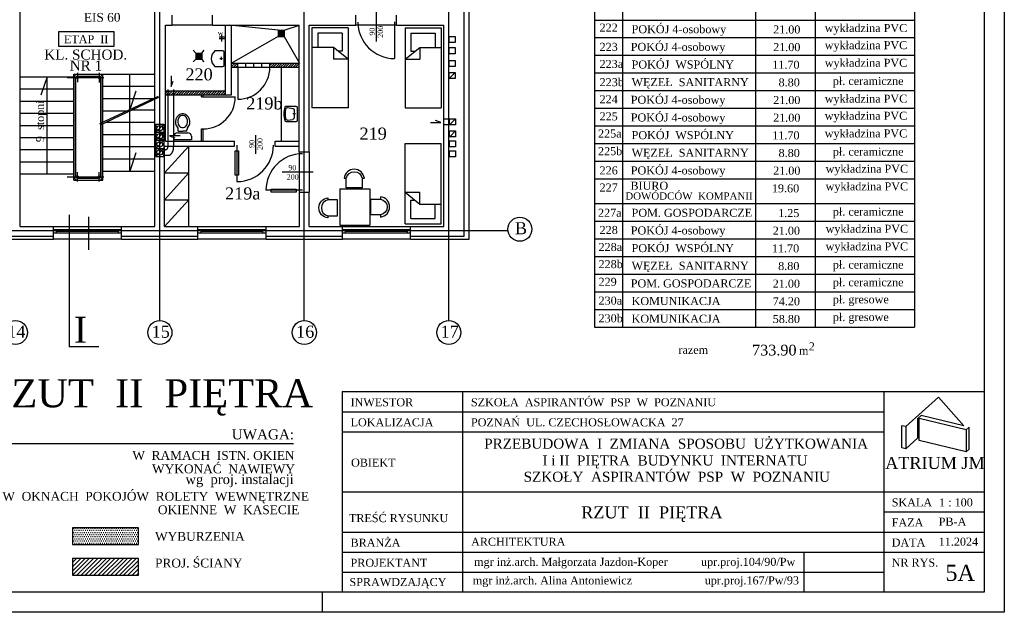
# Model space of a CAD drawing. Extents: x -4334 to 40851, y -15274 to 9778.
# Tile 14 of 15: x 38397 to 40851, y 6808 to 8285. Entities that reach past the tile are written whole.
import ezdxf

# ---------------------------------------------------------------- set-up
doc = ezdxf.new("R2010")
doc.units = 0
doc.header["$LTSCALE"] = 100
doc.header["$MEASUREMENT"] = 0
doc.linetypes.add('ACAD_ISO02W100', pattern=[15, 12, -3])
doc.linetypes.add('ACAD_ISO04W100', pattern=[30.5, 24, -3, 0.5, -3])
doc.layers.get('0').update_dxf_attribs({"color": 251, "linetype": 'CONTINUOUS'})
for name, color, linetype in [('CIENKIE', 251, 'CONTINUOUS'), ('NAPIS', 251, 'CONTINUOUS'), ('OSIE', 251, 'ACAD_ISO04W100'), ('PRZERYW', 251, 'ACAD_ISO02W100'), ('SCIANY', 251, 'CONTINUOUS'), ('urzadzenia', 251, 'CONTINUOUS'), ('URZĄDZENIA', 251, 'CONTINUOUS')]:
    doc.layers.add(name, color=color, linetype=linetype)
doc.styles.add('NEWROMAN', font='TIMES.TTF')
pattern_1 = [(45, (16753.5367, 6995.7165), (-3.0935922, 3.0935922), [])]

# ---------------------------------------------------------------- blocks, each defined once
blk = doc.blocks.new('R056')
for p, q in [((-0.332, 0.998), (0.335, 0.998)), ((-0.332, 0.865), (-0.332, 0.998)), ((0.335, 0.998), (0.335, 0.865)), ((0.201, 0.732), (-0.199, 0.732)), ((-0.165, 0.67), (0.001, 0.67)), ((-0.165, 0.67), (-0.165, 0.607)), ((0.168, 0.67), (0.001, 0.67)), ((0.168, 0.67), (0.168, 0.607))]:
    blk.add_line(p, q)
blk.add_lwpolyline([(0.001, 0.067, 0.117514), (0.071, 0.083, 0.104443), (0.135, 0.134, 0.090071), (0.175, 0.207, 0.08201), (0.19, 0.297, 0.08201), (0.175, 0.387, 0.090071), (0.135, 0.459, 0.104443), (0.071, 0.51, 0.117514), (0.001, 0.527, 0.117514), (-0.069, 0.51, 0.104443), (-0.132, 0.459, 0.090071), (-0.172, 0.387, 0.08201), (-0.187, 0.297, 0.08201), (-0.172, 0.207, 0.090071), (-0.132, 0.134, 0.104443), (-0.069, 0.083, 0.117514)], format="xyb", close=True)
for centre, radius, start, end in [((-0.199, 0.865), 0.133, 180, 270), ((0.201, 0.865), 0.133, 270, 0), ((0.038, 0.311), 0.315, 138.639, 258.4219), ((-0.299, 0.607), 0.133, 318.639, 0), ((-0.035, 0.311), 0.315, 281.5781, 41.361), ((0.301, 0.607), 0.133, 180, 221.361), ((0.001, 0.133), 0.133, 258.4219, 281.5781)]:
    blk.add_arc(centre, radius, start, end)
blk = doc.blocks.new('R053')
for p, q in [((0.917, 0.692), (0.083, 0.692)), ((0, 0.608), (0, 0)), ((0.095, 0.075), (0.149, 0.421)), ((0.769, 0.492), (0.231, 0.492)), ((0.5, 0.575), (0.5, 0.408)), ((0.905, 0.075), (0.851, 0.421)), ((1, 0), (1, 0.608))]:
    blk.add_line(p, q)
for centre, radius, start, end in [((0.083, 0.608), 0.0833, 90, 180), ((0.917, 0.608), 0.0833, 0, 90), ((0.083, 0), 0.0833, 180, 254.04705), ((0.177, 0.062), 0.0833, 171.19534, 256.97978), ((0.231, 0.408), 0.0833, 90, 171.19534), ((0.769, 0.408), 0.0833, 8.80466, 90), ((0.823, 0.062), 0.0833, 283.02022, 8.80466), ((0.5, 1.458), 1.599, 254.04705, 285.95295), ((0.5, 1.458), 1.516, 256.97978, 283.02022), ((0.917, 0), 0.0833, 285.95295, 0)]:
    blk.add_arc(centre, radius, start, end)

msp = doc.modelspace()

# ---------------------------------------------------------------- hatches: boundary and pattern name
at = {"layer": 'urzadzenia', "ltscale": 3}
h = msp.add_hatch(dxfattribs=at)
h.set_pattern_fill('ANSI31', color=256, scale=35, style=0)
h.set_pattern_definition(pattern_1)
h.paths.add_polyline_path([(38925.2, 8166.6), (38940.5, 8166.6), (38940.5, 8176.6), (38925.2, 8176.6)])
h.paths.add_polyline_path([(39093.7, 8166.6), (39093.7, 8176.6), (39020.5, 8176.6), (39020.5, 8166.6)])
at = {"layer": 'URZĄDZENIA', "ltscale": 3}
h = msp.add_hatch(dxfattribs=at)
h.set_pattern_fill('ANSI31', color=256, scale=35, style=0)
h.set_pattern_definition(pattern_1)
h.paths.add_polyline_path([(38780.6, 8097.6), (38910.2, 8097.6), (38910.2, 8107.6), (38780.6, 8107.6)])
h.paths.add_polyline_path([(38766.6, 8107.6), (38766.6, 8097.6), (38780.6, 8097.6), (38780.6, 8107.6)])
h.paths.add_polyline_path([(38760.2, 8107.6), (38760.2, 8097.6), (38766.6, 8097.6), (38766.6, 8107.6)])
at = {"layer": 'URZĄDZENIA', "lineweight": 25, "ltscale": 3}
h = msp.add_hatch(dxfattribs=at)
h.set_pattern_fill('DOTS', color=256, scale=85, style=0)
h.set_pattern_definition([(0, (7e-12, 3362.717), (2.65625, 5.3125), [0, -5.3125])])
h.paths.add_polyline_path([(38693, 7018.3), (38528.3, 7018.3), (38528.3, 6976.5), (38693, 6976.5)])
h = msp.add_hatch(dxfattribs=at)
h.set_pattern_fill('ANSI31', color=256, scale=60, style=0)
h.set_pattern_definition([(45, (7e-12, 3362.717), (-5.3033009, 5.3033009), [])])
h.paths.add_polyline_path([(38693, 6942.1), (38528.3, 6942.1), (38528.3, 6900.3), (38693, 6900.3)])

# ---------------------------------------------------------------- linework, layer by layer
at = {"layer": 'CIENKIE', "ltscale": 3}
for p, q in [((40851, 9777.9), (40851, 6807.9)), ((40801, 9727.9), (40801, 6857.9)), ((39286.1, 8230.3), (39286.1, 8315.4)), ((39505.2, 7745.6), (39505.2, 8311.6)), ((39331.2, 8279.5), (39331.2, 8188.2)), ((38532.2, 8149.6), (38734.2, 8149.6)), ((38671.2, 8060.9), (38671.2, 8149.6)), ((39467.7, 8138.1), (39482.7, 8153.1)), ((38398.2, 8142.6), (38532.2, 8142.6)), ((38465.2, 8142.6), (38450.1, 8097)), ((38465.2, 7900.6), (38465.2, 8142.6)), ((38774.3, 8144.7), (38774.3, 8118.6)), ((38774.3, 8118.6), (38779.2, 8132)), ((38398.2, 8112.4), (38532.2, 8112.4)), ((38604.2, 8119.1), (38734.2, 8119.1)), ((38686.3, 8106.5), (38671.2, 8060.9)), ((38398.2, 8082.1), (38532.2, 8082.1)), ((38597.2, 8026), (38742.6, 8094.5)), ((38598.5, 8023.3), (38743.9, 8091.8)), ((38604.2, 8088.6), (38734.2, 8088.6)), ((38398.2, 8051.9), (38532.2, 8051.9)), ((38604.2, 8058.1), (38665.4, 8058.1)), ((38671.2, 7907.6), (38671.2, 8057.6)), ((38676.6, 8060.1), (38734.2, 8060.1)), ((38611.9, 8029.6), (38734.2, 8029.6)), ((38736.2, 8004.3), (38756.2, 8024.3)), ((39420.7, 8028.7), (39446.8, 8028.7)), ((39446.8, 8028.7), (39433.4, 8033.7)), ((39468.3, 8022.8), (39483.3, 8037.8)), ((38398.2, 8021.6), (38532.2, 8021.6)), ((38736.2, 7984.3), (38756.2, 8004.3)), ((39468.8, 7992.8), (39483.3, 8007.8)), ((38398.2, 7991.4), (38532.2, 7991.4)), ((38604.2, 7999.1), (38734.2, 7999.1)), ((38736.2, 7964.3), (38756.2, 7984.3)), ((38796.6, 7995.1), (38770.5, 7995.1)), ((38770.5, 7995.1), (38783.9, 7990.1)), ((38985.9, 7950.5), (38985.9, 7997.3)), ((38398.2, 7961.1), (38532.2, 7961.1)), ((38604.2, 7968.6), (38734.2, 7968.6)), ((38686.3, 7953.2), (38671.2, 7907.6)), ((38736.2, 7944.3), (38756.2, 7964.3)), ((38938.6, 7972.5), (38938.6, 7881.5)), ((38398.2, 7930.9), (38532.2, 7930.9)), ((38604.2, 7938.1), (38734.2, 7938.1)), ((38604.2, 7907.6), (38734.2, 7907.6)), ((39051.6, 7905.6), (39128.1, 7905.6)), ((38398.2, 7900.6), (38532.2, 7900.6)), ((38532.2, 7884.6), (38604.2, 7884.6)), ((39101.9, 7859.8), (39010.9, 7859.8)), ((38568.2, 7793.9), (38568.2, 7711.1)), ((38481.2, 7769.6), (38651.2, 7769.6)), ((38481.2, 7761.8), (38651.2, 7761.8)), ((38489.2, 7753.8), (38489.2, 7761.8)), ((38489.2, 7757.8), (38643.2, 7757.8)), ((38643.2, 7753.8), (38643.2, 7761.8)), ((38841.2, 7769.6), (39011.2, 7769.6)), ((38841.2, 7761.8), (39011.2, 7761.8)), ((38849.2, 7753.8), (38849.2, 7761.8)), ((38849.2, 7757.8), (39003.2, 7757.8)), ((39003.2, 7753.8), (39003.2, 7761.8)), ((39201.2, 7769.6), (39371.2, 7769.6)), ((39201.2, 7761.8), (39371.2, 7761.8)), ((39209.2, 7753.8), (39209.2, 7761.8)), ((39209.2, 7757.8), (39363.2, 7757.8)), ((39363.2, 7753.8), (39363.2, 7761.8)), ((38291.2, 7745.6), (38481.2, 7745.6)), ((38481.2, 7753.8), (38651.2, 7753.8)), ((38651.2, 7737.6), (38481.2, 7737.6)), ((38651.2, 7745.6), (38841.2, 7745.6)), ((38841.2, 7753.8), (39011.2, 7753.8)), ((39011.2, 7737.6), (38841.2, 7737.6)), ((39011.2, 7745.6), (39201.2, 7745.6)), ((39201.2, 7753.8), (39371.2, 7753.8)), ((39371.2, 7737.6), (39201.2, 7737.6)), ((39371.2, 7745.6), (39505.2, 7745.6)), ((40801, 7381.7), (40801, 6881.7)), ((40605.5, 7270.7), (40605.5, 7215.7)), ((40755.5, 7262.9), (40755.5, 7207.9)), ((39079.1, 7227.7), (38308.4, 7227.7)), ((40755.5, 7207.9), (40763, 7214.5)), ((40801, 6857.9), (33348.9, 6857.9)), ((39151, 6857.9), (39151, 6807.9)), ((40851, 6807.9), (32948.9, 6807.9))]:
    msp.add_line(p, q, dxfattribs=at)
at = {"layer": 'CIENKIE', "lineweight": 25, "ltscale": 3}
for p, q in [((39899.6, 9558.8), (39899.6, 7518.6)), ((40230.6, 9558.8), (40230.6, 7518.6)), ((40379.4, 9558.8), (40379.4, 7518.6)), ((40627, 9558.8), (40627, 7518.6)), ((39830, 9148.1), (39830, 7518.6)), ((39830, 8284.2), (40627, 8284.2)), ((39830, 8240.2), (40627, 8240.2)), ((39830, 8196.2), (40627, 8196.2)), ((39830, 8152.2), (40627, 8152.2)), ((39830, 8108.2), (40377.3, 8108.2)), ((39830, 8108.2), (40627, 8108.2)), ((39830, 8064.2), (40377.3, 8064.2)), ((39830, 8064.2), (40624.9, 8064.2)), ((39833.2, 8064.2), (40380.4, 8064.2)), ((39833.2, 8064.2), (40627, 8064.2)), ((39830, 8020.2), (40627, 8020.2)), ((39830, 7976.2), (40627, 7976.2)), ((39830, 7932.2), (40627, 7932.2)), ((39830, 7888.2), (40627, 7888.2)), ((39830, 7826.5), (40625.4, 7826.5)), ((39830, 7782.5), (40627, 7782.5)), ((39830, 7738.5), (40377.3, 7738.5)), ((39830, 7738.5), (40624.9, 7738.5)), ((39833.2, 7738.5), (40380.4, 7738.5)), ((39833.2, 7738.5), (40627, 7738.5)), ((39830, 7694.5), (40627, 7694.5)), ((39830, 7650.5), (40627, 7650.5)), ((39830, 7606.6), (40627, 7606.6)), ((39830, 7562.6), (40627, 7562.6)), ((39830, 7518.6), (40627, 7518.6))]:
    msp.add_line(p, q, dxfattribs=at)
at = {"layer": 'CIENKIE'}
for p, q in [((39467.7, 8228.1), (39467.7, 8243.1)), ((39467.7, 8243.1), (39482.7, 8243.1)), ((39482.7, 8228.1), (39467.7, 8228.1)), ((39482.7, 8243.1), (39482.7, 8228.1)), ((39467.7, 8200.3), (39467.7, 8215.3)), ((39467.7, 8215.3), (39482.7, 8215.3)), ((39482.7, 8200.3), (39467.7, 8200.3)), ((39482.7, 8215.3), (39482.7, 8200.3)), ((39467.7, 8183.1), (39482.7, 8183.1)), ((39467.7, 8168.1), (39467.7, 8183.1)), ((39482.7, 8183.1), (39482.7, 8168.1)), ((38532.2, 7884.6), (38532.2, 8149.6)), ((38604.2, 8029.3), (38604.2, 8149.6)), ((39482.7, 8168.1), (39467.7, 8168.1)), ((39467.7, 8138.1), (39467.7, 8153.1)), ((39467.7, 8153.1), (39482.7, 8153.1)), ((39482.7, 8153.1), (39482.7, 8138.1)), ((39482.7, 8138.1), (39467.7, 8138.1)), ((38604.2, 7884.6), (38604.2, 8026)), ((39454.2, 8037.8), (39483.3, 8037.8)), ((39468.3, 8022.8), (39468.3, 8037.8)), ((39483.3, 8037.8), (39483.3, 8022.8)), ((39483.3, 8022.8), (39454.2, 8022.8)), ((39468.3, 7992.8), (39468.3, 8007.8)), ((39468.3, 8007.8), (39483.3, 8007.8)), ((39483.3, 8007.8), (39483.3, 7992.8)), ((39483.3, 7992.8), (39468.3, 7992.8)), ((39468.3, 7967.8), (39468.3, 7982.8)), ((39468.3, 7982.8), (39483.3, 7982.8)), ((39483.3, 7982.8), (39483.3, 7967.8)), ((39483.3, 7967.8), (39468.3, 7967.8)), ((39468.3, 7942.8), (39468.3, 7957.8)), ((39468.3, 7957.8), (39483.3, 7957.8)), ((39483.3, 7957.8), (39483.3, 7942.8)), ((39483.3, 7942.8), (39468.3, 7942.8)), ((39201, 7357.9), (40801, 7357.9)), ((39201, 7357.9), (39201, 6857.9)), ((39501, 7357.9), (39501, 6857.9)), ((40551, 7357.9), (40551, 6857.9)), ((40605.5, 7270.7), (40687.3, 7344.3)), ((40687.3, 7344.3), (40749.8, 7272.7)), ((39201, 7307.9), (40551, 7307.9)), ((40635.3, 7290.7), (40643.6, 7298.2)), ((40635.3, 7242.4), (40635.3, 7290.7)), ((40638.9, 7235.9), (40638.9, 7290.9)), ((40755.5, 7262.9), (40638.9, 7290.9)), ((40749.8, 7272.7), (40643.6, 7298.2)), ((40605.5, 7270.7), (40595.8, 7273)), ((40595.8, 7218), (40595.8, 7273)), ((40755.5, 7262.9), (40763, 7269.5)), ((40763, 7214.5), (40763, 7269.5)), ((39201, 7257.9), (40551, 7257.9)), ((40605.5, 7215.7), (40635.3, 7242.4)), ((40605.5, 7215.7), (40595.8, 7218)), ((40755.5, 7207.9), (40638.9, 7235.9)), ((39201, 7107.9), (40801, 7107.9)), ((40551, 7057.9), (40801, 7057.9)), ((39201, 7007.9), (40801, 7007.9)), ((40551, 7007.9), (40801, 7007.9)), ((39201, 6957.9), (40801, 6957.9)), ((40351, 6957.9), (40351, 6857.9)), ((39201, 6907.9), (40551, 6907.9))]:
    msp.add_line(p, q, dxfattribs=at)
msp.add_lwpolyline([(38494.3, 8255.4), (38631.5, 8255.4), (38631.5, 8218.5), (38494.3, 8218.5)], close=True, dxfattribs=at)
at = {"layer": 'CIENKIE', "lineweight": 25, "ltscale": 3}
for points in [[(38693, 7018.3), (38528.3, 7018.3), (38528.3, 6976.5), (38693, 6976.5)], [(38693, 6942.1), (38528.3, 6942.1), (38528.3, 6900.3), (38693, 6900.3)]]:
    msp.add_lwpolyline(points, close=True, dxfattribs=at)
at = {"layer": 'CIENKIE'}
for centre in [(38746.2, 8014.3), (38746.2, 7994.3), (38746.2, 7974.3), (38746.2, 7954.3)]:
    msp.add_circle(centre, 7, dxfattribs=at)
at = {"layer": 'CIENKIE', "ltscale": 3}
for centre in [(39643.6, 7762.7), (38386.5, 7505.4), (38746.5, 7505.4), (39106.5, 7505.4), (39466.5, 7505.4)]:
    msp.add_circle(centre, 30, dxfattribs=at)
for centre, radius, start, end in [((39331.2, 8279.5), 91.3, 180.2104, 270), ((38938.6, 7972.5), 91, 270, 0), ((39101.9, 7859.8), 91, 90, 180)]:
    msp.add_arc(centre, radius, start, end, dxfattribs=at)
at = {"layer": 'OSIE', "ltscale": 3}
for p, q in [((38746.2, 7535.4), (38746.2, 9289.2)), ((39106.2, 7535.4), (39106.2, 9289.2)), ((39466.2, 7535.4), (39466.2, 9289.2)), ((33667.2, 7759.6), (39613.7, 7759.6))]:
    msp.add_line(p, q, dxfattribs=at)
at = {"layer": 'OSIE'}
for p, q in [((38541.2, 8152.9), (38541.2, 8129.1)), ((38595.2, 8152.3), (38595.2, 8128.4)), ((38515.7, 8140.6), (38606.7, 8140.6)), ((38541.2, 7881.3), (38541.2, 7905.2)), ((38595.2, 7881.3), (38595.2, 7905.2)), ((38515.7, 7893.6), (38606.7, 7893.6))]:
    msp.add_line(p, q, dxfattribs=at)
at = {"layer": 'PRZERYW', "ltscale": 3}
for p, q in [((38877.7, 8271.6), (38776.7, 8271.6)), ((39336.2, 8271.6), (39235.2, 8271.6)), ((38766.6, 8110.6), (38766.6, 7969.2)), ((38780.6, 8110.6), (38780.6, 7969.2)), ((38746.2, 8001.3), (38760.2, 8001.3)), ((38746.2, 7987.3), (38760.2, 7987.3)), ((38759.4, 7960.9), (38754.1, 7960.9)), ((39093.7, 7955.8), (39093.7, 7854.8)), ((39118.2, 7955.8), (39118.2, 7854.8)), ((38755, 7946.9), (38770.7, 7946.9))]:
    msp.add_line(p, q, dxfattribs=at)
at = {"layer": 'PRZERYW'}
for points in [[(38933.8, 7958.1), (38942.5, 7958.1), (38942.5, 7897.3), (38933.8, 7897.3)], [(39023.6, 7862.5), (39086.4, 7862.5), (39086.4, 7854.8), (39023.6, 7854.8)]]:
    msp.add_lwpolyline(points, close=True, dxfattribs=at)
at = {"layer": 'PRZERYW', "ltscale": 3}
for centre, radius, start, end in [((38759.6, 7968.1), 7.17, 268.8712, 9.4669), ((38755.6, 7967), 25.1, 306.9473, 5.2041)]:
    msp.add_arc(centre, radius, start, end, dxfattribs=at)
at = {"layer": 'SCIANY'}
for p, q in [((38398.2, 7769.6), (38398.2, 8406.6)), ((38734.2, 7769.6), (38734.2, 8406.6)), ((38776.7, 8271.6), (38776.7, 8296.6)), ((38877.7, 8271.6), (38877.7, 8296.6)), ((38760.2, 7982.6), (38760.2, 8271.6)), ((38910.2, 8097.6), (38910.2, 8271.6)), ((38925.2, 8097.6), (38925.2, 8271.6)), ((39093.7, 7955.8), (39093.7, 8271.6)), ((39118.2, 7955.8), (39118.2, 8271.6)), ((38940.5, 8166.6), (38940.5, 8176.6)), ((39020.5, 8166.6), (39020.5, 8176.6)), ((38932.7, 7969.6), (38932.7, 7982.6)), ((39033.7, 7969.6), (39033.7, 7982.6)), ((38758.2, 7769.6), (38758.2, 7969.6)), ((39094.2, 7769.6), (39094.2, 7854.8)), ((39118.2, 7769.6), (39118.2, 7854.8))]:
    msp.add_line(p, q, dxfattribs=at)
at = {"layer": 'SCIANY', "ltscale": 3}
for p, q in [((39235.2, 8271.6), (39235.2, 8296.6)), ((39336.2, 8271.6), (39336.2, 8296.6)), ((39517.2, 7737.6), (39517.2, 8311.6)), ((38760.2, 8271.6), (38776.7, 8271.6)), ((38877.7, 8271.6), (39093.7, 8271.6)), ((39118.2, 8271.6), (39235.2, 8271.6)), ((39336.2, 8271.6), (39454.2, 8271.6)), ((39454.2, 7769.6), (39454.2, 8271.6)), ((38925.2, 8176.6), (38940.5, 8176.6)), ((39020.5, 8176.6), (39094.2, 8176.6)), ((38925.2, 8166.6), (38940.5, 8166.6)), ((39020.5, 8166.6), (39094.2, 8166.6)), ((38760.2, 8107.6), (38910.2, 8107.6)), ((38760.2, 8097.6), (38925.2, 8097.6)), ((38760.2, 7982.6), (38932.7, 7982.6)), ((39033.7, 7982.6), (39093.7, 7982.6)), ((38758.2, 7969.6), (38932.7, 7969.6)), ((39033.7, 7969.6), (39093.7, 7969.6)), ((39093.7, 7955.8), (39118.2, 7955.8)), ((39094.2, 7854.8), (39118.2, 7854.8)), ((38520.5, 7798.3), (38520.5, 7469.3)), ((38398.2, 7769.6), (38481.2, 7769.6)), ((38481.2, 7737.6), (38481.2, 7769.6)), ((38651.2, 7737.6), (38651.2, 7769.6)), ((38651.2, 7769.6), (38734.2, 7769.6)), ((38758.2, 7769.6), (38841.2, 7769.6)), ((38841.2, 7737.6), (38841.2, 7769.6)), ((39011.2, 7737.6), (39011.2, 7769.6)), ((39011.2, 7769.6), (39094.2, 7769.6)), ((39118.2, 7769.6), (39201.2, 7769.6)), ((39201.2, 7737.6), (39201.2, 7769.6)), ((39371.2, 7737.6), (39371.2, 7769.6)), ((39371.2, 7769.6), (39454.2, 7769.6)), ((38291.2, 7737.6), (38481.2, 7737.6)), ((38651.2, 7737.6), (38841.2, 7737.6)), ((39011.2, 7737.6), (39201.2, 7737.6)), ((39371.2, 7737.6), (39517.2, 7737.6)), ((38594.3, 7469.3), (38520.5, 7469.3))]:
    msp.add_line(p, q, dxfattribs=at)
for centre in [(38541.2, 8140.6), (38595.2, 8140.6), (38541.2, 7893.6), (38595.2, 7893.6)]:
    msp.add_circle(centre, 2.5, dxfattribs=at)
at = {"layer": 'urzadzenia', "ltscale": 3}
for p, q in [((39041.6, 8258.5), (38920.2, 8271.6)), ((39056.6, 8258.5), (39094.2, 8271.6)), ((38900.4, 8246.2), (38900.4, 8230.6)), ((39041.6, 8258.5), (39056.6, 8258.5)), ((39041.6, 8258.5), (39041.6, 8243.5)), ((39041.6, 8255.5), (39056.6, 8255.5)), ((39041.6, 8252.5), (39056.6, 8252.5)), ((39041.6, 8249.5), (39056.6, 8249.5)), ((39041.6, 8246.5), (39056.6, 8246.5)), ((39056.6, 8258.5), (39056.6, 8243.5)), ((39215.4, 8264.9), (39125.4, 8264.9)), ((39200.7, 8251.4), (39140, 8251.4)), ((39357.5, 8264.9), (39447.5, 8264.9)), ((39372.2, 8251.4), (39432.9, 8251.4)), ((38894.2, 8242.1), (38910.2, 8242.1)), ((38894.2, 8238.4), (38910.2, 8238.4)), ((39041.6, 8243.5), (38925.2, 8176.6)), ((39041.6, 8243.5), (39056.6, 8243.5)), ((39056.6, 8243.5), (39094.2, 8176.6)), ((38836.2, 8201.2), (38829.5, 8209.2)), ((38836.2, 8201.2), (38851.2, 8201.2)), ((38836.2, 8201.2), (38836.2, 8186.2)), ((38836.2, 8198.2), (38851.2, 8198.2)), ((38851.2, 8201.2), (38856.6, 8209.2)), ((38851.2, 8201.2), (38851.2, 8186.2)), ((39178.8, 8215.7), (39125.4, 8215.7)), ((39178.8, 8215.7), (39178.8, 8186.3)), ((39215.4, 8186.3), (39178.8, 8215.7)), ((39200.7, 8206.4), (39190.4, 8206.4)), ((39357.5, 8186.3), (39394.1, 8215.7)), ((39372.2, 8206.4), (39382.5, 8206.4)), ((39394.1, 8215.7), (39394.1, 8186.3)), ((39394.1, 8215.7), (39447.5, 8215.7)), ((38836.2, 8186.2), (38829.5, 8180)), ((38836.2, 8195.2), (38851.2, 8195.2)), ((38836.2, 8192.2), (38851.2, 8192.2)), ((38836.2, 8189.2), (38851.2, 8189.2)), ((38836.2, 8186.2), (38851.2, 8186.2)), ((38856.6, 8180), (38851.2, 8186.2)), ((38898.8, 8192), (38898.8, 8185)), ((38940.5, 8176.6), (39020.5, 8176.6)), ((39215.4, 8186.3), (39178.8, 8186.3)), ((39357.5, 8186.3), (39394.1, 8186.3)), ((38541.2, 8148.8), (38595.2, 8148.8)), ((38940.5, 8166.6), (39020.5, 8166.6)), ((38940.5, 8166.6), (38940.5, 8086.6)), ((38541.2, 8144.6), (38595.2, 8144.6)), ((38850.2, 8092.6), (38934.2, 8092.6)), ((39215.4, 8064.9), (39125.4, 8064.9)), ((39357.5, 8064.9), (39447.5, 8064.9)), ((38736.2, 8024.3), (38736.2, 7944.3)), ((38756.2, 8024.3), (38756.2, 7944.3)), ((38850.2, 8012.6), (38854.2, 8012.6)), ((39357.5, 7976.3), (39447.5, 7976.3)), ((38541.2, 7889.6), (38595.2, 7889.6)), ((38541.2, 7885.4), (38595.2, 7885.4)), ((39194.8, 7863.1), (39194.8, 7773.1)), ((39194.8, 7863.1), (39269.8, 7863.1)), ((39269.8, 7863.1), (39269.8, 7773.1)), ((39357.5, 7855), (39394.1, 7855)), ((39357.5, 7855), (39394.1, 7825.5)), ((39394.1, 7825.5), (39394.1, 7855)), ((39372.2, 7834.9), (39382.5, 7834.9)), ((39394.1, 7825.5), (39447.5, 7825.5)), ((39372.2, 7789.8), (39432.9, 7789.8)), ((39194.8, 7773.1), (39269.8, 7773.1)), ((39357.5, 7776.3), (39447.5, 7776.3))]:
    msp.add_line(p, q, dxfattribs=at)
at = {"layer": 'urzadzenia'}
for p, q in [((39125.4, 8264.9), (39125.4, 8064.9)), ((39140, 8251.4), (39140, 8215.7)), ((39200.7, 8251.4), (39200.7, 8206.4)), ((39200.7, 8251.4), (39200.7, 8206.4)), ((39215.4, 8264.9), (39215.4, 8064.9)), ((39357.5, 8264.9), (39357.5, 8064.9)), ((39372.2, 8251.4), (39372.2, 8206.4)), ((39432.9, 8251.4), (39432.9, 8215.7)), ((39447.5, 8264.9), (39447.5, 8064.9)), ((38903.5, 8207.3), (38883.8, 8207.3)), ((38906.7, 8171.6), (38906.7, 8204.1)), ((38902.2, 8187.8), (38895.7, 8187.8)), ((38960.5, 8166.6), (38960.5, 8176.6)), ((38980.5, 8166.6), (38980.5, 8176.6)), ((39000.5, 8166.6), (39000.5, 8176.6)), ((38883.8, 8168.3), (38903.5, 8168.3)), ((39049.2, 7982.6), (39049.2, 8166.6)), ((38533, 7893.6), (38533, 8140.6)), ((38537.2, 7893.6), (38537.2, 8140.6)), ((38599.2, 7893.6), (38599.2, 8140.6)), ((38603.4, 7893.6), (38603.4, 8140.6)), ((38850.2, 8092.6), (38850.2, 8097.6)), ((38854.2, 8092.6), (38854.2, 8097.6)), ((38736.2, 8024.3), (38756.2, 8024.3)), ((38736.2, 8004.3), (38756.2, 8004.3)), ((38850.2, 7982.6), (38850.2, 8012.6)), ((38854.2, 7982.6), (38854.2, 8012.6)), ((38736.2, 7984.3), (38756.2, 7984.3)), ((39357.5, 7776.3), (39357.5, 7976.3)), ((39447.5, 7776.3), (39447.5, 7976.3)), ((38736.2, 7964.3), (38756.2, 7964.3)), ((38736.2, 7944.3), (38756.2, 7944.3)), ((39372.2, 7789.8), (39372.2, 7834.9)), ((39432.9, 7789.8), (39432.9, 7825.5))]:
    msp.add_line(p, q, dxfattribs=at)
at = {"layer": 'urzadzenia', "ltscale": 3}
for centre, radius, start, end in [((38898.6, 8187.8), 24.5, 127.1351, 232.8649), ((38541.2, 8140.6), 8.2, 90, 180), ((38595.2, 8140.6), 8.2, 0, 90), ((38940.5, 8166.6), 80, 270, 0), ((38541.2, 8140.6), 4, 90, 180), ((38595.2, 8140.6), 4, 0, 90), ((38854.2, 8092.6), 80, 270, 0), ((38541.2, 7893.6), 8.2, 180, 270), ((38541.2, 7893.6), 4, 180, 270), ((38595.2, 7893.6), 8.2, 270, 0), ((38595.2, 7893.6), 4, 270, 0)]:
    msp.add_arc(centre, radius, start, end, dxfattribs=at)
at = {"layer": 'urzadzenia'}
for centre, start, end in [((38903.5, 8204.1), 360, 90), ((38903.5, 8171.6), 270, 360)]:
    msp.add_arc(centre, 3.25, start, end, dxfattribs=at)
at = {"layer": 'URZĄDZENIA', "ltscale": 3}
for p, q in [((38758.2, 7902.9), (38818.2, 7969.6)), ((38758.2, 7836.3), (38818.2, 7902.9)), ((38758.2, 7902.9), (38818.2, 7902.9)), ((38758.2, 7769.6), (38818.2, 7836.3)), ((38758.2, 7836.3), (38818.2, 7836.3))]:
    msp.add_line(p, q, dxfattribs=at)
at = {"layer": 'URZĄDZENIA'}
msp.add_line((38818.2, 7769.6), (38818.2, 7969.6), dxfattribs=at)
for points in [[(39250.9, 7889.6), (39256, 7889.6, 0.895014), (39205.6, 7889.6), (39211, 7889.6, -0.825539), (39250.8, 7889.6), (39250.8, 7865.6), (39211, 7865.6), (39211, 7889.6)], [(39165.4, 7795.8), (39165.4, 7790.7, -0.895014), (39165.4, 7841.1), (39165.4, 7835.7, 0.825539), (39165.4, 7795.9), (39189.4, 7795.9), (39189.4, 7835.7), (39165.4, 7835.7)], [(39296.5, 7798.2), (39296.5, 7793.1, 0.895014), (39296.5, 7843.5), (39296.5, 7838, -0.825539), (39296.5, 7798.3), (39272.5, 7798.3), (39272.5, 7838), (39296.5, 7838)]]:
    msp.add_lwpolyline(points, format="xyb", dxfattribs=at)

# ---------------------------------------------------------------- block references
at = {"layer": 'URZĄDZENIA', "lineweight": 25, "ltscale": 3}
for name, p, xscale, yscale, zscale, rotation in [('R056', (38803.3, 8050.6), 65, 65, 65, 180), ('R053', (39061.6, 8030.7), -39, 39, 39, 270)]:
    msp.add_blockref(name, p, dxfattribs=dict(at, xscale=xscale, yscale=yscale, zscale=zscale, rotation=rotation))

# ---------------------------------------------------------------- texts
at = {"layer": 'CIENKIE', "style": 'NEWROMAN'}
for s, height, p in [('INWESTOR', 20, (39221.7, 7321.4)), ('SZKOŁA  ASPIRANTÓW  PSP  W  POZNANIU', 20, (39521.7, 7321.4)), ('LOKALIZACJA', 20, (39221.7, 7271.4)), ('POZNAŃ  UL. CZECHOSŁOWACKA  27', 20, (39521.7, 7271.4)), ('PRZEBUDOWA  I  ZMIANA  SPOSOBU  UŻYTKOWANIA', 25, (39554.8, 7215.7)), ('OBIEKT', 20, (39222.9, 7170.9)), ('I i II  PIĘTRA  BUDYNKU  INTERNATU', 25, (39700, 7173.8)), ('ATRIUM JM', 30, (40554.1, 7165.1)), ('SZKOŁY  ASPIRANTÓW  PSP  W  POZNANIU', 25, (39653, 7133.2)), ('SKALA', 20, (40570.3, 7071.8)), ('1 : 100', 20, (40688.5, 7071.8)), ('RZUT  II  PIĘTRA  ', 30, (39796.5, 7042)), ('TREŚĆ RYSUNKU', 20, (39217.7, 7032.6)), ('PB-A', 20, (40687.5, 7023.9)), ('FAZA', 20, (40570.3, 7021.8)), ('BRANŻA', 20, (39221.7, 6971.4)), ('ARCHITEKTURA', 20, (39522.1, 6973.7)), ('11.2024', 20, (40687.5, 6973.9)), ('DATA', 20, (40570.3, 6971.8)), (' mgr inż.arch. Małgorzata Jazdon-Koper           upr.proj.104/90/Pw', 20, (39522.1, 6923.7)), ('PROJEKTANT', 20, (39221.7, 6921.4)), ('NR RYS.', 20, (40570.3, 6921.8)), ('5A', 40, (40704.1, 6886.3)), ('SPRAWDZAJĄCY', 20, (39219, 6873.3)), (' mgr inż.arch. Alina Antoniewicz                        upr.proj.167/Pw/93', 20, (39518.8, 6877.4))]:
    msp.add_text(s, height=height, dxfattribs=at).set_placement(p)
at = {"layer": 'NAPIS', "lineweight": 25, "ltscale": 3, "style": 'NEWROMAN'}
for s, height, p in [('  EIS 60', 22, (38540.3, 8279.9)), ('222', 20, (39842.3, 8255.3)), ('POKÓJ 4-osobowy', 19.999, (39922.1, 8251.3)), ('21.00', 20, (40274.8, 8250.6)), ('wykładzina PVC', 19.999, (40403.5, 8254.2)), ('ETAP  II', 20, (38507.3, 8226.4)), ('w', 13, (38890.6, 8245.4)), ('223', 20, (39842.3, 8207.3)), ('POKÓJ 4-osobowy', 19.999, (39920, 8207.3)), ('21.00', 20, (40274.8, 8206.7)), ('wykładzina PVC', 19.999, (40403.5, 8211.5)), ('KL. SCHOD.', 25, (38458.3, 8185.5)), (' NR 1', 25, (38512.3, 8158.1)), ('223a', 20, (39842.3, 8164.7)), ('POKÓJ  WSPÓLNY', 19.999, (39922.1, 8163.3)), ('11.70', 20, (40272.6, 8162.7)), ('wykładzina PVC', 19.999, (40403.5, 8167.5)), ('220', 30, (38810.1, 8133.7)), ('223b', 20, (39842.3, 8119.3)), ('WĘZEŁ  SANITARNY', 19.999, (39922.1, 8119.3)), ('8.80', 20, (40288.4, 8118.7)), ('pł. ceramiczne', 19.999, (40423.8, 8122.2)), ('POKÓJ 4-osobowy', 19.999, (39920, 8075.3)), ('wykładzina PVC', 19.999, (40403.5, 8078.2)), ('219b', 30, (38961.6, 8061.3)), ('224', 20, (39842.3, 8076.7)), ('21.00', 20, (40274.8, 8074.7)), ('225', 20, (39842.3, 8034)), ('POKÓJ 4-osobowy', 19.999, (39920, 8031.3)), ('21.00', 20, (40274.8, 8030.7)), ('wykładzina PVC', 19.999, (40403.5, 8035.5)), ('219', 30, (39244, 7986.1)), ('225a', 20, (39838.4, 7991.3)), ('POKÓJ  WSPÓLNY', 19.999, (39922.1, 7987.3)), ('11.70', 20, (40272.6, 7986.7)), ('wykładzina PVC', 19.999, (40403.5, 7991.5)), ('225b', 20, (39838.4, 7947.3)), ('WĘZEŁ  SANITARNY', 19.999, (39922.1, 7943.3)), ('8.80', 20, (40288.4, 7942.7)), ('pł. ceramiczne', 19.999, (40423.8, 7946.2)), ('wykładzina PVC', 19.999, (40405.7, 7903.5)), ('90', 13, (39066.7, 7909.7)), ('226', 20, (39842.3, 7899.3)), ('POKÓJ 4-osobowy', 19.999, (39920, 7899.3)), ('21.00', 20, (40274.8, 7898.7)), ('200', 13, (39062.6, 7886.5)), ('BIURO  ', 20, (39919.3, 7861.2)), ('wykładzina PVC', 19.999, (40405.7, 7859.5)), ('219a', 30, (38908.9, 7836.9)), ('227', 20, (39842.3, 7856.7)), ('DOWÓDCÓW  KOMPANII', 18, (39906.4, 7836.5)), ('19.60', 20, (40271.7, 7854.7)), ('227a', 20, (39838.4, 7793.7)), ('POM. GOSPODARCZE', 19.999, (39922.1, 7793.7)), ('1.25', 20, (40287.4, 7793)), ('pł. ceramiczne', 19.999, (40423.8, 7796.5)), ('B', 30, (39631.2, 7750.2)), ('228', 20, (39842.3, 7751)), ('POKÓJ 4-osobowy', 19.999, (39920, 7749.7)), ('21.00', 20, (40273.8, 7749)), ('wykładzina PVC', 19.999, (40405.7, 7753.9)), ('POKÓJ  WSPÓLNY', 19.999, (39922.1, 7705.7)), ('wykładzina PVC', 19.999, (40405.7, 7709.9)), ('228a', 20, (39839.7, 7708.4)), ('11.70', 20, (40271.7, 7705)), ('228b', 20, (39839.7, 7665.7)), ('WĘZEŁ  SANITARNY', 19.999, (39922.1, 7661.7)), ('8.80', 20, (40287.4, 7661)), ('pł. ceramiczne', 19.999, (40423.8, 7664.5)), ('229', 20, (39839.7, 7621.7)), ('POM. GOSPODARCZE', 19.999, (39920, 7617.7)), ('21.00', 20, (40273.8, 7617)), ('pł. ceramiczne', 19.999, (40423.8, 7620.5)), ('230a', 20, (39839.7, 7574.7)), ('KOMUNIKACJA', 19.999, (39922.1, 7573.7)), ('74.20', 20, (40273.8, 7573)), ('pł. gresowe', 19.999, (40423.8, 7577.9)), ('I', 65, (38531.9, 7479.6)), ('230b', 20, (39839.7, 7530.7)), ('KOMUNIKACJA', 19.999, (39922.1, 7529.7)), ('58.80', 20, (40273.8, 7529)), ('pł. gresowe', 19.999, (40423.8, 7533.9)), ('14', 30, (38366, 7492.3)), ('15', 30, (38726, 7492.3)), ('16', 30, (39086, 7492.3)), ('17', 30, (39446, 7492.3)), ('razem ', 20, (40038.9, 7452)), ('733.90', 26.67, (40222.4, 7448.1)), ('m', 20, (40339.2, 7450.4)), ('2', 20, (40363.6, 7460.5)), ('RZUT  II  PIĘTRA', 70, (38305.9, 7318.9)), ('UWAGA:', 25, (38925.6, 7238.9)), ('W  RAMACH  ISTN. OKIEN', 22, (38677.9, 7187.9)), ('WYKONAĆ  NAWIEWY', 22, (38727, 7154.4)), ('wg  proj. instalacji', 24, (38810.3, 7127.5)), ('W  OKNACH  POKOJÓW  ROLETY  WEWNĘTRZNE', 22, (38353.9, 7086)), ('OKIENNE  W  KASECIE', 22, (38741.5, 7052.4)), ('WYBURZENIA', 22, (38734.4, 6986.1)), ('PROJ. ŚCIANY', 22, (38734.4, 6919.7))]:
    msp.add_text(s, height=height, dxfattribs=at).set_placement(p)
for s, height, p in [('90', 13, (39282, 8245.3)), ('200', 13, (39302.4, 8239.9)), ('9  stopni', 20, (38457.8, 7979.9)), ('90', 13, (38981.8, 7965.5)), ('200', 13, (39002.2, 7960.1))]:
    msp.add_text(s, height=height, rotation=90, dxfattribs=at).set_placement(p)

doc.saveas('drawing.dxf')
